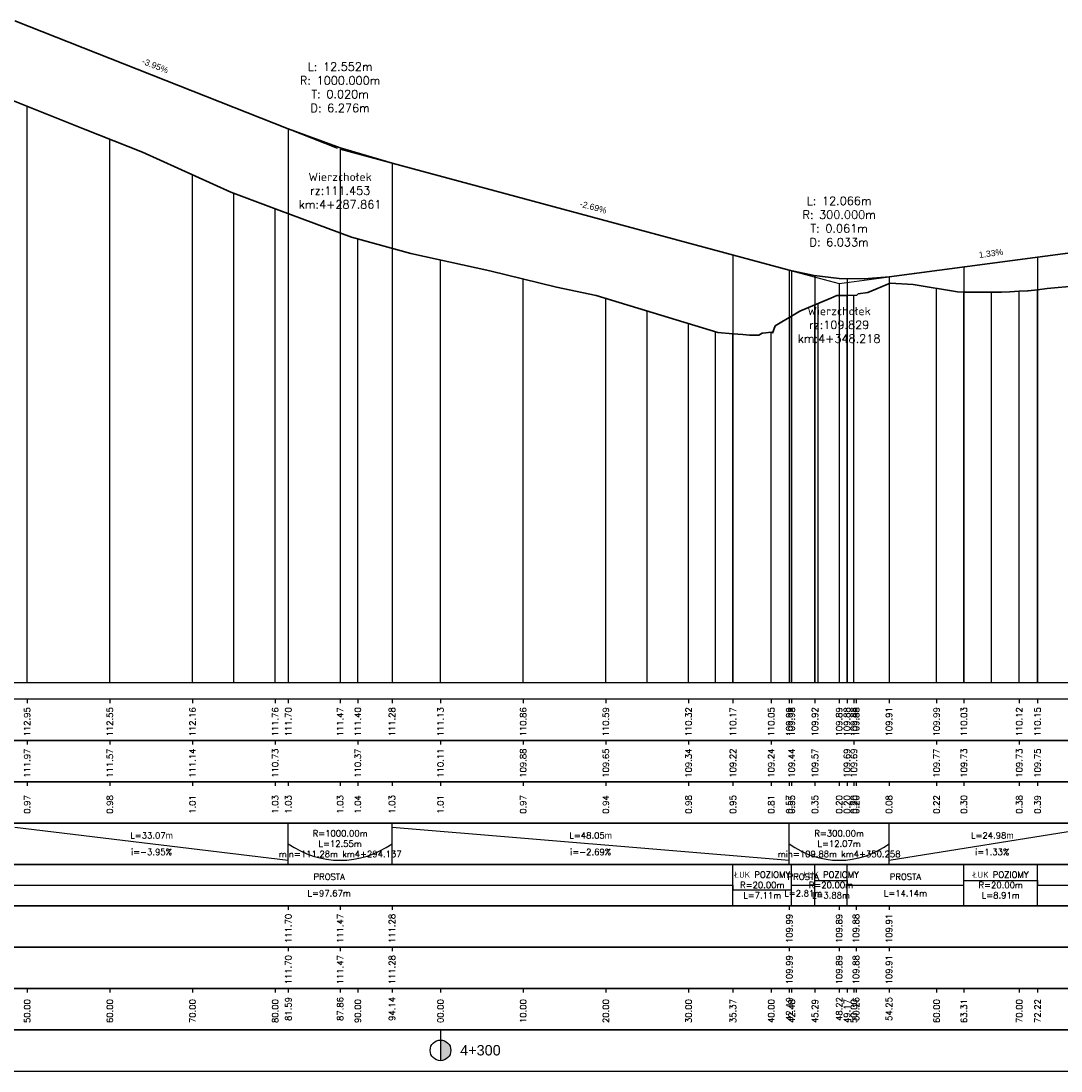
# Model space of a CAD drawing. Extents: x 7529714 to 7537797, y 5723889 to 5727796.
# Tile 27 of 28: x 7537545 to 7537671, y 5725349 to 5725476. Entities that reach past the tile are written whole.
import ezdxf

# ---------------------------------------------------------------- set-up
doc = ezdxf.new("R2010")
doc.units = 0
doc.linetypes.add('HIDDEN', pattern=[9.525, 6.35, -3.175])
for name, color, linetype in [('C-DROGI-PROFILE', 7, 'Continuous'), ('C-DROGI-PROFILE-ETYKIETY', 7, 'Continuous'), ('Niw-opis', 2, 'Continuous')]:
    doc.layers.add(name, color=color, linetype=linetype)
doc.styles.get("Standard").update_dxf_attribs({"font": 'arial.ttf'})

# ---------------------------------------------------------------- blocks, each defined once
blk = doc.blocks.new('kilometraz')
at = {"linetype": 'ByBlock', "lineweight": -2}
blk.add_hatch(color=0, dxfattribs=at).paths.add_polyline_path([(0, -0.5, 0.414214), (0.5, 0, 0.414214), (0, 0.5)])
at = {"color": 0, "linetype": 'ByBlock', "lineweight": -2}
blk.add_line((0, 0.5), (0, -0.5), dxfattribs=at)
blk.add_circle((0, 0), 0.5, dxfattribs=at)

msp = doc.modelspace()

# ---------------------------------------------------------------- linework, layer by layer
at = {"layer": 'C-DROGI-PROFILE', "color": 12, "linetype": 'Continuous', "lineweight": 30, "true_color": 0xdb0000}
for p, q in [((7537544.255, 5725475.924), (7537577.326, 5725462.874)), ((7537577.326, 5725462.874), (7537583.602, 5725460.594)), ((7537583.602, 5725460.594), (7537589.878, 5725458.708)), ((7537589.878, 5725458.708), (7537637.926, 5725445.779)), ((7537649.992, 5725444.959), (7537674.971, 5725448.284)), ((7537637.926, 5725445.779), (7537640.942, 5725445.119)), ((7537640.942, 5725445.119), (7537643.959, 5725444.762)), ((7537643.959, 5725444.762), (7537646.976, 5725444.709)), ((7537646.976, 5725444.709), (7537649.992, 5725444.959))]:
    msp.add_line(p, q, dxfattribs=at)
at = {"layer": 'C-DROGI-PROFILE', "color": 98, "linetype": 'Continuous', "lineweight": 30, "true_color": 0x006100}
for p, q in [((7537541.471, 5725467.32), (7537552.754, 5725462.807)), ((7537552.754, 5725462.807), (7537559.675, 5725460.045)), ((7537559.675, 5725460.045), (7537570.367, 5725455.213)), ((7537570.367, 5725455.213), (7537576.175, 5725453.051)), ((7537576.175, 5725453.051), (7537584.98, 5725449.767)), ((7537584.98, 5725449.767), (7537592.157, 5725447.782)), ((7537592.157, 5725447.782), (7537601.71, 5725445.702)), ((7537601.71, 5725445.702), (7537609.786, 5725443.702)), ((7537609.786, 5725443.702), (7537614.569, 5725442.694)), ((7537647.418, 5725443.072), (7537650.133, 5725444.21)), ((7537650.133, 5725444.21), (7537652.904, 5725444.053)), ((7537652.904, 5725444.053), (7537658.259, 5725443.132)), ((7537664.616, 5725443.164), (7537665.729, 5725443.214)), ((7537665.729, 5725443.214), (7537666.739, 5725443.263)), ((7537666.739, 5725443.263), (7537666.842, 5725443.276)), ((7537666.842, 5725443.276), (7537667.956, 5725443.413)), ((7537667.956, 5725443.413), (7537669.11, 5725443.558)), ((7537669.11, 5725443.558), (7537672.704, 5725443.868)), ((7537614.569, 5725442.694), (7537629.279, 5725438.233)), ((7537641.027, 5725441.573), (7537641.998, 5725441.979)), ((7537641.998, 5725441.979), (7537642.969, 5725442.394)), ((7537642.969, 5725442.394), (7537643.691, 5725442.708)), ((7537643.691, 5725442.708), (7537643.94, 5725442.713)), ((7537643.94, 5725442.713), (7537644.911, 5725442.726)), ((7537644.911, 5725442.726), (7537646.082, 5725442.741)), ((7537646.082, 5725442.741), (7537646.263, 5725442.9)), ((7537646.263, 5725442.9), (7537647.418, 5725443.072)), ((7537658.259, 5725443.132), (7537659.049, 5725443.122)), ((7537659.049, 5725443.122), (7537660.162, 5725443.111)), ((7537660.162, 5725443.111), (7537661.276, 5725443.107)), ((7537661.276, 5725443.107), (7537662.389, 5725443.111)), ((7537662.389, 5725443.111), (7537663.502, 5725443.122)), ((7537663.502, 5725443.122), (7537663.61, 5725443.124)), ((7537663.61, 5725443.124), (7537664.616, 5725443.164)), ((7537638.216, 5725440.225), (7537639.205, 5725440.821)), ((7537639.205, 5725440.821), (7537641.027, 5725441.573)), ((7537636.233, 5725439.038), (7537637.031, 5725439.514)), ((7537637.031, 5725439.514), (7537638.216, 5725440.225)), ((7537629.279, 5725438.233), (7537631.11, 5725438.086)), ((7537634.259, 5725437.924), (7537634.663, 5725438.136)), ((7537634.663, 5725438.136), (7537634.726, 5725438.17)), ((7537634.726, 5725438.17), (7537635.758, 5725438.254)), ((7537635.758, 5725438.254), (7537635.847, 5725438.194)), ((7537635.847, 5725438.194), (7537635.909, 5725438.147)), ((7537635.909, 5725438.147), (7537636.233, 5725439.038)), ((7537631.11, 5725438.086), (7537632.294, 5725437.985)), ((7537632.294, 5725437.985), (7537633.1, 5725437.907)), ((7537633.1, 5725437.907), (7537633.478, 5725437.911)), ((7537633.478, 5725437.911), (7537634.259, 5725437.924))]:
    msp.add_line(p, q, dxfattribs=at)
at = {"layer": 'C-DROGI-PROFILE', "color": 1, "linetype": 'Continuous', "lineweight": -3}
for p, q in [((7537545.741, 5725395.868), (7537545.741, 5725465.612)), ((7537555.741, 5725395.868), (7537555.741, 5725461.615)), ((7537565.741, 5725395.868), (7537565.741, 5725457.304)), ((7537570.741, 5725395.868), (7537570.741, 5725455.074)), ((7537575.741, 5725395.868), (7537575.741, 5725453.213)), ((7537585.741, 5725395.868), (7537585.741, 5725449.557)), ((7537595.741, 5725395.868), (7537595.741, 5725447.002)), ((7537605.741, 5725395.868), (7537605.741, 5725444.704)), ((7537655.741, 5725395.868), (7537655.741, 5725443.565)), ((7537665.741, 5725395.868), (7537665.741, 5725443.215)), ((7537667.956, 5725395.868), (7537667.956, 5725443.413)), ((7537615.741, 5725395.868), (7537615.741, 5725442.338)), ((7537644.911, 5725395.868), (7537644.911, 5725442.726)), ((7537645.741, 5725395.868), (7537645.741, 5725442.737)), ((7537659.049, 5725395.868), (7537659.049, 5725443.122)), ((7537662.384, 5725395.868), (7537662.384, 5725443.111)), ((7537620.741, 5725395.868), (7537620.741, 5725440.822)), ((7537641.027, 5725395.868), (7537641.027, 5725441.573)), ((7537641.415, 5725395.868), (7537641.415, 5725441.735)), ((7537638.216, 5725395.868), (7537638.216, 5725440.225)), ((7537625.741, 5725395.868), (7537625.741, 5725439.306)), ((7537629.018, 5725395.868), (7537629.018, 5725438.312)), ((7537635.741, 5725395.868), (7537635.741, 5725438.252)), ((7537631.11, 5725395.868), (7537631.11, 5725438.086)), ((7533295.241, 5725395.868), (7537726.805, 5725395.868)), ((7537545.741, 5725393.868), (7537545.741, 5725393.368)), ((7537555.741, 5725393.868), (7537555.741, 5725393.368)), ((7537565.741, 5725393.868), (7537565.741, 5725393.368)), ((7537575.741, 5725393.868), (7537575.741, 5725393.368)), ((7537577.326, 5725393.868), (7537577.326, 5725393.368)), ((7537583.602, 5725393.868), (7537583.602, 5725393.368)), ((7537585.741, 5725393.868), (7537585.741, 5725393.368)), ((7537589.878, 5725393.868), (7537589.878, 5725393.368)), ((7537595.741, 5725393.868), (7537595.741, 5725393.368)), ((7537605.741, 5725393.868), (7537605.741, 5725393.368)), ((7537615.741, 5725393.868), (7537615.741, 5725393.368)), ((7537625.741, 5725393.868), (7537625.741, 5725393.368)), ((7537631.11, 5725393.868), (7537631.11, 5725393.368)), ((7537635.741, 5725393.868), (7537635.741, 5725393.368)), ((7537637.926, 5725393.868), (7537637.926, 5725393.368)), ((7537638.216, 5725393.868), (7537638.216, 5725393.368)), ((7537641.027, 5725393.868), (7537641.027, 5725393.368)), ((7537643.959, 5725393.868), (7537643.959, 5725393.368)), ((7537644.911, 5725393.868), (7537644.911, 5725393.368)), ((7537645.741, 5725393.868), (7537645.741, 5725393.368)), ((7537645.999, 5725393.868), (7537645.999, 5725393.368)), ((7537649.992, 5725393.868), (7537649.992, 5725393.368)), ((7537655.741, 5725393.868), (7537655.741, 5725393.368)), ((7537659.049, 5725393.868), (7537659.049, 5725393.368)), ((7537665.741, 5725393.868), (7537665.741, 5725393.368)), ((7537667.956, 5725393.868), (7537667.956, 5725393.368)), ((7537545.741, 5725388.868), (7537545.741, 5725388.368)), ((7537555.741, 5725388.868), (7537555.741, 5725388.368)), ((7537565.741, 5725388.868), (7537565.741, 5725388.368)), ((7537575.741, 5725388.868), (7537575.741, 5725388.368)), ((7537585.741, 5725388.868), (7537585.741, 5725388.368)), ((7537595.741, 5725388.868), (7537595.741, 5725388.368)), ((7537605.741, 5725388.868), (7537605.741, 5725388.368)), ((7537615.741, 5725388.868), (7537615.741, 5725388.368)), ((7537625.741, 5725388.868), (7537625.741, 5725388.368)), ((7537635.741, 5725388.868), (7537635.741, 5725388.368)), ((7537645.741, 5725388.868), (7537645.741, 5725388.368)), ((7537655.741, 5725388.868), (7537655.741, 5725388.368)), ((7537665.741, 5725388.868), (7537665.741, 5725388.368)), ((7537545.741, 5725383.868), (7537545.741, 5725383.368)), ((7537555.741, 5725383.868), (7537555.741, 5725383.368)), ((7537565.741, 5725383.868), (7537565.741, 5725383.368)), ((7537575.741, 5725383.868), (7537575.741, 5725383.368)), ((7537577.326, 5725383.868), (7537577.326, 5725383.368)), ((7537583.602, 5725383.868), (7537583.602, 5725383.368)), ((7537585.741, 5725383.868), (7537585.741, 5725383.368)), ((7537589.878, 5725383.868), (7537589.878, 5725383.368)), ((7537595.741, 5725383.868), (7537595.741, 5725383.368)), ((7537605.741, 5725383.868), (7537605.741, 5725383.368)), ((7537615.741, 5725383.868), (7537615.741, 5725383.368)), ((7537625.741, 5725383.868), (7537625.741, 5725383.368)), ((7537631.11, 5725383.868), (7537631.11, 5725383.368)), ((7537635.741, 5725383.868), (7537635.741, 5725383.368)), ((7537637.926, 5725383.868), (7537637.926, 5725383.368)), ((7537638.216, 5725383.868), (7537638.216, 5725383.368)), ((7537641.027, 5725383.868), (7537641.027, 5725383.368)), ((7537643.959, 5725383.868), (7537643.959, 5725383.368)), ((7537644.911, 5725383.868), (7537644.911, 5725383.368)), ((7537645.741, 5725383.868), (7537645.741, 5725383.368)), ((7537645.999, 5725383.868), (7537645.999, 5725383.368)), ((7537649.992, 5725383.868), (7537649.992, 5725383.368)), ((7537655.741, 5725383.868), (7537655.741, 5725383.368)), ((7537659.049, 5725383.868), (7537659.049, 5725383.368)), ((7537665.741, 5725383.868), (7537665.741, 5725383.368)), ((7537667.956, 5725383.868), (7537667.956, 5725383.368)), ((7537577.326, 5725373.868), (7537577.326, 5725378.868)), ((7537589.878, 5725373.868), (7537589.878, 5725378.868)), ((7537637.926, 5725373.868), (7537637.926, 5725378.868)), ((7537649.992, 5725373.868), (7537649.992, 5725378.868)), ((7537631.11, 5725368.868), (7537631.11, 5725373.868)), ((7537638.216, 5725368.868), (7537638.216, 5725373.868)), ((7537641.027, 5725368.868), (7537641.027, 5725373.868)), ((7537644.911, 5725368.868), (7537644.911, 5725373.868)), ((7537659.049, 5725368.868), (7537659.049, 5725373.868)), ((7537667.956, 5725368.868), (7537667.956, 5725373.868)), ((7537577.326, 5725368.868), (7537577.326, 5725368.368)), ((7537583.602, 5725368.868), (7537583.602, 5725368.368)), ((7537589.878, 5725368.868), (7537589.878, 5725368.368)), ((7537637.926, 5725368.868), (7537637.926, 5725368.368)), ((7537643.959, 5725368.868), (7537643.959, 5725368.368)), ((7537645.999, 5725368.868), (7537645.999, 5725368.368)), ((7537649.992, 5725368.868), (7537649.992, 5725368.368)), ((7537577.326, 5725363.868), (7537577.326, 5725363.368)), ((7537583.602, 5725363.868), (7537583.602, 5725363.368)), ((7537589.878, 5725363.868), (7537589.878, 5725363.368)), ((7537637.926, 5725363.868), (7537637.926, 5725363.368)), ((7537643.959, 5725363.868), (7537643.959, 5725363.368)), ((7537645.999, 5725363.868), (7537645.999, 5725363.368)), ((7537649.992, 5725363.868), (7537649.992, 5725363.368)), ((7537545.741, 5725358.868), (7537545.741, 5725358.368)), ((7537555.741, 5725358.868), (7537555.741, 5725358.368)), ((7537565.741, 5725358.868), (7537565.741, 5725358.368)), ((7537575.741, 5725358.868), (7537575.741, 5725358.368)), ((7537577.326, 5725358.868), (7537577.326, 5725358.368)), ((7537583.602, 5725358.868), (7537583.602, 5725358.368)), ((7537585.741, 5725358.868), (7537585.741, 5725358.368)), ((7537589.878, 5725358.868), (7537589.878, 5725358.368)), ((7537595.741, 5725358.868), (7537595.741, 5725358.368)), ((7537605.741, 5725358.868), (7537605.741, 5725358.368)), ((7537615.741, 5725358.868), (7537615.741, 5725358.368)), ((7537625.741, 5725358.868), (7537625.741, 5725358.368)), ((7537631.11, 5725358.868), (7537631.11, 5725358.368)), ((7537635.741, 5725358.868), (7537635.741, 5725358.368)), ((7537637.926, 5725358.868), (7537637.926, 5725358.368)), ((7537638.216, 5725358.868), (7537638.216, 5725358.368)), ((7537641.027, 5725358.868), (7537641.027, 5725358.368)), ((7537643.959, 5725358.868), (7537643.959, 5725358.368)), ((7537644.911, 5725358.868), (7537644.911, 5725358.368)), ((7537645.741, 5725358.868), (7537645.741, 5725358.368)), ((7537645.999, 5725358.868), (7537645.999, 5725358.368)), ((7537649.992, 5725358.868), (7537649.992, 5725358.368)), ((7537655.741, 5725358.868), (7537655.741, 5725358.368)), ((7537659.049, 5725358.868), (7537659.049, 5725358.368)), ((7537665.741, 5725358.868), (7537665.741, 5725358.368)), ((7537667.956, 5725358.868), (7537667.956, 5725358.368)), ((7537595.741, 5725353.868), (7537595.741, 5725352.368))]:
    msp.add_line(p, q, dxfattribs=at)
at = {"layer": 'C-DROGI-PROFILE', "color": 2, "linetype": 'HIDDEN', "lineweight": -3}
for p, q in [((7537577.326, 5725462.874), (7537583.602, 5725460.397)), ((7537583.602, 5725460.397), (7537589.878, 5725458.708)), ((7537637.926, 5725445.779), (7537643.959, 5725444.156)), ((7537643.959, 5725444.156), (7537649.992, 5725444.959))]:
    msp.add_line(p, q, dxfattribs=at)
at = {"layer": 'C-DROGI-PROFILE', "color": 2, "linetype": 'Continuous', "lineweight": -3}
for p, q in [((7537544.255, 5725378.368), (7537577.326, 5725374.368)), ((7537589.878, 5725378.368), (7537637.926, 5725374.368)), ((7537649.992, 5725374.368), (7537674.971, 5725378.368)), ((7537451.184, 5725371.368), (7537631.11, 5725371.368)), ((7537631.11, 5725371.368), (7537631.11, 5725370.806)), ((7537631.11, 5725370.806), (7537638.216, 5725370.806)), ((7537638.216, 5725370.806), (7537638.216, 5725371.368)), ((7537638.216, 5725371.368), (7537641.027, 5725371.368)), ((7537641.027, 5725371.368), (7537641.027, 5725371.931)), ((7537641.027, 5725371.931), (7537644.911, 5725371.931)), ((7537644.911, 5725371.931), (7537644.911, 5725371.368)), ((7537644.911, 5725371.368), (7537659.049, 5725371.368)), ((7537659.049, 5725371.368), (7537659.049, 5725371.931)), ((7537659.049, 5725371.931), (7537667.956, 5725371.931)), ((7537667.956, 5725371.931), (7537667.956, 5725371.368)), ((7537667.956, 5725371.368), (7537683.79, 5725371.368))]:
    msp.add_line(p, q, dxfattribs=at)
at = {"layer": 'C-DROGI-PROFILE', "color": 12, "linetype": 'Continuous', "lineweight": 30, "true_color": 0xdb0000}
msp.add_lwpolyline([(7537544.255, 5725475.924), (7537577.326, 5725462.874), (7537583.602, 5725460.594), (7537589.878, 5725458.708), (7537637.926, 5725445.779), (7537640.942, 5725445.119), (7537643.959, 5725444.762), (7537646.976, 5725444.709), (7537649.992, 5725444.959), (7537674.971, 5725448.284), (7537679.004, 5725448.618), (7537683.036, 5725448.545), (7537720.567, 5725445.973)], dxfattribs=at)
at = {"layer": 'C-DROGI-PROFILE', "color": 2, "linetype": 'Continuous', "lineweight": -3}
for centre, radius, start, end in [((7537583.602, 5725385.216), 10.847, 234.64859, 305.35141), ((7537643.959, 5725384.468), 10.1, 233.31919, 306.68081)]:
    msp.add_arc(centre, radius, start, end, dxfattribs=at)
at = {"layer": 'C-DROGI-PROFILE', "color": 1, "linetype": 'Continuous', "lineweight": -3}
for points in [[(7533295.741, 5725388.868), (7537726.805, 5725388.868), (7537726.805, 5725393.868), (7533295.741, 5725393.868)], [(7533295.741, 5725383.868), (7537726.805, 5725383.868), (7537726.805, 5725388.868), (7533295.741, 5725388.868)], [(7533295.741, 5725378.868), (7537726.805, 5725378.868), (7537726.805, 5725383.868), (7533295.741, 5725383.868)], [(7533295.741, 5725373.868), (7537726.805, 5725373.868), (7537726.805, 5725378.868), (7533295.741, 5725378.868)], [(7533295.741, 5725368.868), (7537726.805, 5725368.868), (7537726.805, 5725373.868), (7533295.741, 5725373.868)], [(7533295.741, 5725363.868), (7537726.805, 5725363.868), (7537726.805, 5725368.868), (7533295.741, 5725368.868)], [(7533295.741, 5725358.868), (7537726.805, 5725358.868), (7537726.805, 5725363.868), (7533295.741, 5725363.868)], [(7533295.741, 5725353.868), (7537726.805, 5725353.868), (7537726.805, 5725358.868), (7533295.741, 5725358.868)], [(7533295.741, 5725348.868), (7537726.805, 5725348.868), (7537726.805, 5725353.868), (7533295.741, 5725353.868)]]:
    msp.add_3dface(points, dxfattribs=at)
at = {"layer": 'C-DROGI-PROFILE-ETYKIETY', "color": 3, "linetype": 'Continuous', "lineweight": -3}
for p, q in [((7537577.326, 5725462.874), (7537577.326, 5725395.868)), ((7537583.602, 5725460.397), (7537583.602, 5725395.868)), ((7537589.878, 5725458.708), (7537589.878, 5725395.868)), ((7537637.926, 5725445.779), (7537637.926, 5725395.868)), ((7537649.992, 5725444.959), (7537649.992, 5725395.868)), ((7537643.959, 5725444.156), (7537643.959, 5725395.868))]:
    msp.add_line(p, q, dxfattribs=at)
at = {"layer": 'C-DROGI-PROFILE-ETYKIETY', "color": 2, "linetype": 'Continuous', "lineweight": -3}
for p, q in [((7537631.11, 5725447.613), (7537631.11, 5725395.868)), ((7537667.956, 5725447.35), (7537667.956, 5725395.868)), ((7537659.049, 5725446.164), (7537659.049, 5725395.868)), ((7537638.216, 5725445.703), (7537638.216, 5725395.868)), ((7537641.027, 5725445.105), (7537641.027, 5725395.868)), ((7537644.911, 5725444.713), (7537644.911, 5725395.868))]:
    msp.add_line(p, q, dxfattribs=at)
at = {"layer": 'Niw-opis', "color": 2}
msp.add_lwpolyline([(7533295.741, 5725395.868), (7537726.805, 5725395.868)], dxfattribs=at)
at = {"layer": 'Niw-opis'}
msp.add_lwpolyline([(7533295.741, 5725395.868), (7537726.805, 5725395.868)], dxfattribs=at)

# ---------------------------------------------------------------- block references
at = {"layer": 'C-DROGI-PROFILE-ETYKIETY', "linetype": 'Continuous', "lineweight": -3, "xscale": 2.499999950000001, "yscale": 2.499999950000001, "zscale": 2.499999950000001, "rotation": 8.53773646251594e-07}
msp.add_blockref('kilometraz', (7537595.741, 5725351.368), dxfattribs=at)

# ---------------------------------------------------------------- texts
at = {"layer": 'C-DROGI-PROFILE-ETYKIETY', "color": 2, "linetype": 'Continuous', "lineweight": -3, "char_height": 0.75, "attachment_point": 8}
for s, insert, rotation in [('-3.95%', (7537561.088, 5725470.155), 338.4653), ('-2.69%', (7537614.113, 5725453.028), 344.93903), ('1.33%', (7537662.374, 5725447.427), 7.58269)]:
    msp.add_mtext(s, dxfattribs=dict(at, insert=insert, rotation=rotation))
at = {"layer": 'C-DROGI-PROFILE-ETYKIETY', "color": 2, "linetype": 'Continuous', "lineweight": -3, "char_height": 1, "attachment_point": 5}
for s, insert in [('{\\Fsimplex.shx|c238;L: 12.552m\\PR: 1000.000m\\PT: 0.020m\\PD: 6.276m}', (7537583.602, 5725467.897)), ('{\\Fsimplex.shx|c238;Wierzchołek\\Prz:111.453\\Pkm:4+287.861}', (7537583.602, 5725455.397)), ('{\\Fsimplex.shx|c238;L: 12.066m\\PR: 300.000m\\PT: 0.061m\\PD: 6.033m}', (7537643.959, 5725451.656)), ('{\\Fsimplex.shx|c238;Wierzchołek\\Prz:109.829\\Pkm:4+348.218}', (7537643.959, 5725439.156))]:
    msp.add_mtext(s, dxfattribs=dict(at, insert=insert))
at = {"layer": 'C-DROGI-PROFILE-ETYKIETY', "color": 7, "linetype": 'Continuous', "lineweight": -3, "char_height": 0.75, "attachment_point": 5, "rotation": 90}
for s, insert in [('{\\Fsimplex.shx|c238;112.95}', (7537545.741, 5725391.118)), ('{\\Fsimplex.shx|c238;112.55}', (7537555.741, 5725391.118)), ('{\\Fsimplex.shx|c238;112.16}', (7537565.741, 5725391.118)), ('{\\Fsimplex.shx|c238;111.76}', (7537575.741, 5725391.118)), ('{\\Fsimplex.shx|c238;111.70}', (7537577.326, 5725391.118)), ('{\\Fsimplex.shx|c238;111.47}', (7537583.602, 5725391.118)), ('{\\Fsimplex.shx|c238;111.40}', (7537585.741, 5725391.118)), ('{\\Fsimplex.shx|c238;111.28}', (7537589.878, 5725391.118)), ('{\\Fsimplex.shx|c238;111.13}', (7537595.741, 5725391.118)), ('{\\Fsimplex.shx|c238;110.86}', (7537605.741, 5725391.118)), ('{\\Fsimplex.shx|c238;110.59}', (7537615.741, 5725391.118)), ('{\\Fsimplex.shx|c238;110.32}', (7537625.741, 5725391.118)), ('{\\Fsimplex.shx|c238;110.17}', (7537631.11, 5725391.118)), ('{\\Fsimplex.shx|c238;110.05}', (7537635.741, 5725391.118)), ('{\\Fsimplex.shx|c238;109.99}', (7537637.926, 5725391.118)), ('{\\Fsimplex.shx|c238;109.98}', (7537638.216, 5725391.118)), ('{\\Fsimplex.shx|c238;109.92}', (7537641.027, 5725391.118)), ('{\\Fsimplex.shx|c238;109.89}', (7537643.959, 5725391.118)), ('{\\Fsimplex.shx|c238;109.88}', (7537644.911, 5725391.118)), ('{\\Fsimplex.shx|c238;109.88}', (7537645.741, 5725391.118)), ('{\\Fsimplex.shx|c238;109.88}', (7537645.999, 5725391.118)), ('{\\Fsimplex.shx|c238;109.91}', (7537649.992, 5725391.118)), ('{\\Fsimplex.shx|c238;109.99}', (7537655.741, 5725391.118)), ('{\\Fsimplex.shx|c238;110.03}', (7537659.049, 5725391.118)), ('{\\Fsimplex.shx|c238;110.12}', (7537665.741, 5725391.118)), ('{\\Fsimplex.shx|c238;110.15}', (7537667.956, 5725391.118)), ('{\\Fsimplex.shx|c238;111.97}', (7537545.741, 5725386.118)), ('{\\Fsimplex.shx|c238;111.57}', (7537555.741, 5725386.118)), ('{\\Fsimplex.shx|c238;111.14}', (7537565.741, 5725386.118)), ('{\\Fsimplex.shx|c238;110.73}', (7537575.741, 5725386.118)), ('{\\Fsimplex.shx|c238;110.37}', (7537585.741, 5725386.118)), ('{\\Fsimplex.shx|c238;110.11}', (7537595.741, 5725386.118)), ('{\\Fsimplex.shx|c238;109.88}', (7537605.741, 5725386.118)), ('{\\Fsimplex.shx|c238;109.65}', (7537615.741, 5725386.118)), ('{\\Fsimplex.shx|c238;109.34}', (7537625.741, 5725386.118)), ('{\\Fsimplex.shx|c238;109.22}', (7537631.11, 5725386.118)), ('{\\Fsimplex.shx|c238;109.24}', (7537635.741, 5725386.118)), ('{\\Fsimplex.shx|c238;109.44}', (7537638.216, 5725386.118)), ('{\\Fsimplex.shx|c238;109.57}', (7537641.027, 5725386.118)), ('{\\Fsimplex.shx|c238;109.69}', (7537644.911, 5725386.118)), ('{\\Fsimplex.shx|c238;109.69}', (7537645.741, 5725386.118)), ('{\\Fsimplex.shx|c238;109.77}', (7537655.741, 5725386.118)), ('{\\Fsimplex.shx|c238;109.73}', (7537659.049, 5725386.118)), ('{\\Fsimplex.shx|c238;109.73}', (7537665.741, 5725386.118)), ('{\\Fsimplex.shx|c238;109.75}', (7537667.956, 5725386.118)), ('{\\Fsimplex.shx|c238;0.97}', (7537545.741, 5725381.118)), ('{\\Fsimplex.shx|c238;0.98}', (7537555.741, 5725381.118)), ('{\\Fsimplex.shx|c238;1.01}', (7537565.741, 5725381.118)), ('{\\Fsimplex.shx|c238;1.03}', (7537575.741, 5725381.118)), ('{\\Fsimplex.shx|c238;1.03}', (7537577.326, 5725381.118)), ('{\\Fsimplex.shx|c238;1.03}', (7537583.602, 5725381.118)), ('{\\Fsimplex.shx|c238;1.04}', (7537585.741, 5725381.118)), ('{\\Fsimplex.shx|c238;1.03}', (7537589.878, 5725381.118)), ('{\\Fsimplex.shx|c238;1.01}', (7537595.741, 5725381.118)), ('{\\Fsimplex.shx|c238;0.97}', (7537605.741, 5725381.118)), ('{\\Fsimplex.shx|c238;0.94}', (7537615.741, 5725381.118)), ('{\\Fsimplex.shx|c238;0.98}', (7537625.741, 5725381.118)), ('{\\Fsimplex.shx|c238;0.95}', (7537631.11, 5725381.118)), ('{\\Fsimplex.shx|c238;0.81}', (7537635.741, 5725381.118)), ('{\\Fsimplex.shx|c238;0.57}', (7537637.926, 5725381.118)), ('{\\Fsimplex.shx|c238;0.55}', (7537638.216, 5725381.118)), ('{\\Fsimplex.shx|c238;0.35}', (7537641.027, 5725381.118)), ('{\\Fsimplex.shx|c238;0.20}', (7537643.959, 5725381.118)), ('{\\Fsimplex.shx|c238;0.20}', (7537644.911, 5725381.118)), ('{\\Fsimplex.shx|c238;0.20}', (7537645.741, 5725381.118)), ('{\\Fsimplex.shx|c238;0.20}', (7537645.999, 5725381.118)), ('{\\Fsimplex.shx|c238;0.08}', (7537649.992, 5725381.118)), ('{\\Fsimplex.shx|c238;0.22}', (7537655.741, 5725381.118)), ('{\\Fsimplex.shx|c238;0.30}', (7537659.049, 5725381.118)), ('{\\Fsimplex.shx|c238;0.38}', (7537665.741, 5725381.118)), ('{\\Fsimplex.shx|c238;0.39}', (7537667.956, 5725381.118)), ('{\\Fsimplex.shx|c238;111.70}', (7537577.326, 5725366.118)), ('{\\Fsimplex.shx|c238;111.47}', (7537583.602, 5725366.118)), ('{\\Fsimplex.shx|c238;111.28}', (7537589.878, 5725366.118)), ('{\\Fsimplex.shx|c238;109.99}', (7537637.926, 5725366.118)), ('{\\Fsimplex.shx|c238;109.89}', (7537643.959, 5725366.118)), ('{\\Fsimplex.shx|c238;109.88}', (7537645.999, 5725366.118)), ('{\\Fsimplex.shx|c238;109.91}', (7537649.992, 5725366.118)), ('{\\Fsimplex.shx|c238;111.70}', (7537577.326, 5725361.118)), ('{\\Fsimplex.shx|c238;111.47}', (7537583.602, 5725361.118)), ('{\\Fsimplex.shx|c238;111.28}', (7537589.878, 5725361.118)), ('{\\Fsimplex.shx|c238;109.99}', (7537637.926, 5725361.118)), ('{\\Fsimplex.shx|c238;109.89}', (7537643.959, 5725361.118)), ('{\\Fsimplex.shx|c238;109.88}', (7537645.999, 5725361.118)), ('{\\Fsimplex.shx|c238;109.91}', (7537649.992, 5725361.118)), ('{\\Fsimplex.shx|c238;50.00}', (7537545.741, 5725356.118)), ('{\\Fsimplex.shx|c238;60.00}', (7537555.741, 5725356.118)), ('{\\Fsimplex.shx|c238;70.00}', (7537565.741, 5725356.118)), ('{\\Fsimplex.shx|c238;80.00}', (7537575.741, 5725356.118)), ('{\\Fsimplex.shx|c238;81.59}', (7537577.326, 5725356.368)), ('{\\Fsimplex.shx|c238;87.86}', (7537583.602, 5725356.368)), ('{\\Fsimplex.shx|c238;90.00}', (7537585.741, 5725356.118)), ('{\\Fsimplex.shx|c238;94.14}', (7537589.878, 5725356.368)), ('{\\Fsimplex.shx|c238;00.00}', (7537595.741, 5725356.118)), ('{\\Fsimplex.shx|c238;10.00}', (7537605.741, 5725356.118)), ('{\\Fsimplex.shx|c238;20.00}', (7537615.741, 5725356.118)), ('{\\Fsimplex.shx|c238;30.00}', (7537625.741, 5725356.118)), ('{\\Fsimplex.shx|c238;35.37}', (7537631.11, 5725356.118)), ('{\\Fsimplex.shx|c238;40.00}', (7537635.741, 5725356.118)), ('{\\Fsimplex.shx|c238;42.19}', (7537637.926, 5725356.368)), ('{\\Fsimplex.shx|c238;42.48}', (7537638.216, 5725356.118)), ('{\\Fsimplex.shx|c238;45.29}', (7537641.027, 5725356.118)), ('{\\Fsimplex.shx|c238;48.22}', (7537643.959, 5725356.368)), ('{\\Fsimplex.shx|c238;49.17}', (7537644.911, 5725356.118)), ('{\\Fsimplex.shx|c238;50.00}', (7537645.741, 5725356.118)), ('{\\Fsimplex.shx|c238;50.26}', (7537645.999, 5725356.368)), ('{\\Fsimplex.shx|c238;54.25}', (7537649.992, 5725356.368)), ('{\\Fsimplex.shx|c238;60.00}', (7537655.741, 5725356.118)), ('{\\Fsimplex.shx|c238;63.31}', (7537659.049, 5725356.118)), ('{\\Fsimplex.shx|c238;70.00}', (7537665.741, 5725356.118)), ('{\\Fsimplex.shx|c238;72.22}', (7537667.956, 5725356.118))]:
    msp.add_mtext(s, dxfattribs=dict(at, insert=insert))
at = {"layer": 'C-DROGI-PROFILE-ETYKIETY', "color": 7, "linetype": 'Continuous', "lineweight": -3}
for s, insert, char_height, attachment_point in [('{\\Fsimplex.shx|c238;L=33.07}m', (7537560.79, 5725377.368), 0.75, 5), ('{\\Fsimplex.shx|c238;R=1000.00m\\PL=12.55m\\Pmin=111.28m km4+294.137}', (7537583.602, 5725376.368), 0.75, 5), ('{\\Fsimplex.shx|c238;L=48.05}m', (7537613.902, 5725377.368), 0.75, 5), ('{\\Fsimplex.shx|c238;R=300.00m\\PL=12.07m\\Pmin=109.88m km4+350.258}', (7537643.959, 5725376.368), 0.75, 5), ('{\\Fsimplex.shx|c238;L=24.98}m', (7537662.482, 5725377.368), 0.75, 5), ('{\\Fsimplex.shx|c238;i=-3.95%}', (7537560.79, 5725375.368), 0.75, 5), ('{\\Fsimplex.shx|c238;i=-2.69%}', (7537613.902, 5725375.368), 0.75, 5), ('{\\Fsimplex.shx|c238;i=1.33%}', (7537662.482, 5725375.368), 0.75, 5), ('{\\Fsimplex.shx|c238;PROSTA}', (7537582.276, 5725372.368), 0.75, 5), ('{\\Fsimplex.shx|c238;ŁUK POZIOMY\\PR=20.00m\\PL=7.11m}', (7537634.663, 5725371.368), 0.75, 5), ('{\\Fsimplex.shx|c238;PROSTA}', (7537639.621, 5725372.368), 0.75, 5), ('{\\Fsimplex.shx|c238;ŁUK POZIOMY\\PR=20.00m\\PL=3.88m}', (7537642.969, 5725371.368), 0.75, 5), ('{\\Fsimplex.shx|c238;PROSTA}', (7537651.98, 5725372.368), 0.75, 5), ('{\\Fsimplex.shx|c238;ŁUK POZIOMY\\PR=20.00m\\PL=8.91m}', (7537663.502, 5725371.368), 0.75, 5), ('{\\Fsimplex.shx|c238;L=97.67m}', (7537582.276, 5725370.368), 0.75, 5), ('{\\Fsimplex.shx|c238;L=2.81m}', (7537639.621, 5725370.368), 0.75, 5), ('{\\Fsimplex.shx|c238;L=14.14m}', (7537651.98, 5725370.368), 0.75, 5), ('4+300', (7537598.116, 5725351.368), 1.25, 4)]:
    msp.add_mtext(s, dxfattribs=dict(at, insert=insert, char_height=char_height, attachment_point=attachment_point))

doc.saveas('drawing.dxf')
